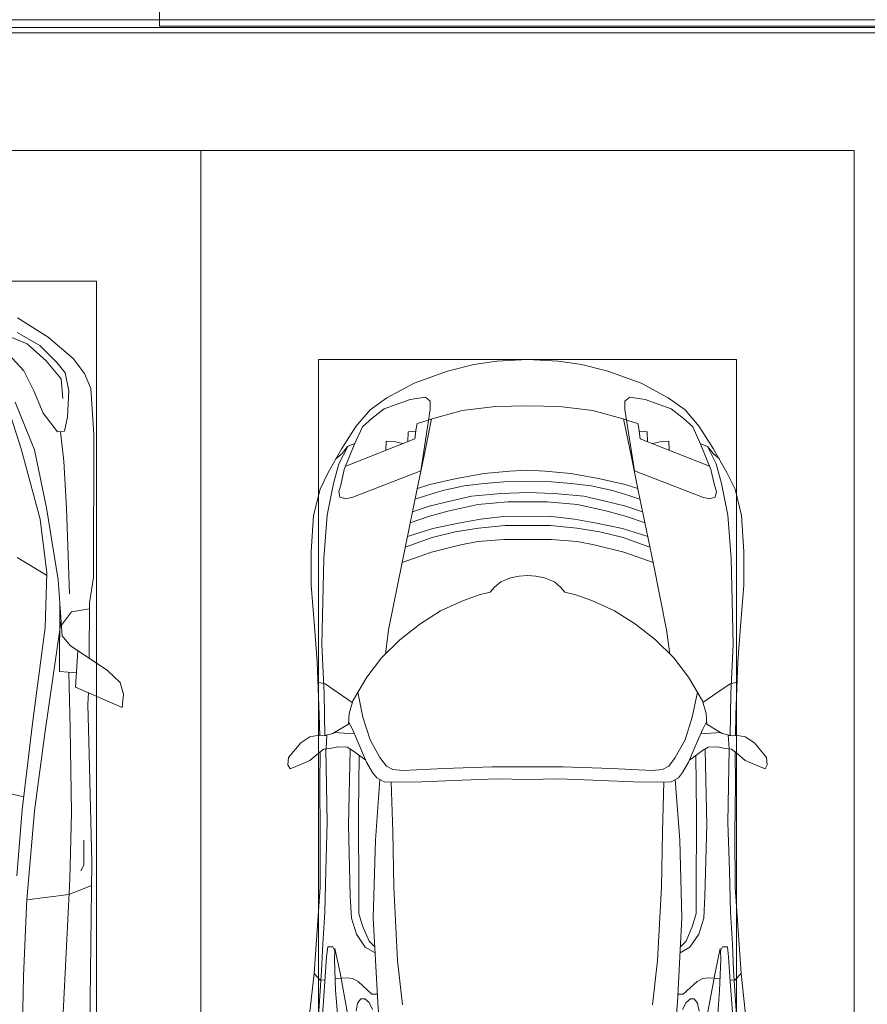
# Model space of a CAD drawing. Header units: millimetres. Extents: x -32229 to 169101, y -13689 to 125138.
# Tile 88 of 256: x 31742 to 34985, y 66383 to 70150. Entities that reach past the tile are written whole.
import ezdxf

# ---------------------------------------------------------------- set-up
doc = ezdxf.new("R2010")
doc.units = ezdxf.units.MM
for name, color, linetype, lineweight in [('A-DETL-GENF-OTLN', 7, 'Continuous', 18), ('A-DOOR-____-OTLN', 7, 'Continuous', 18), ('A-FLOR-____-OTLN', 7, 'Continuous', 18), ('A-GENM-____-OTLN', 7, 'Continuous', 18), ('C-PRKG-____-OTLN', 7, 'Continuous', 18)]:
    doc.layers.add(name, color=color, linetype=linetype, lineweight=lineweight)

# ---------------------------------------------------------------- blocks, each defined once
blk = doc.blocks.new('АР_Машиноместо - 4900x2400_М__5300х2500_-V33--01 ЭМ')
at = {"layer": 'A-DETL-GENF-OTLN', "color": 254, "lineweight": 13, "true_color": 0xd4d4d4}
for p, q in [((439.5, 3468.5), (462, 3136.6)), ((2060.5, 3468.5), (2038, 3136.6)), ((532.7, 3145.9), (564, 3316.2)), ((1967.3, 3145.9), (1936, 3316.2)), ((752.8, 3099), (771.7, 3268.5)), ((1747.2, 3099), (1728.3, 3268.5)), ((462, 3136.6), (466.3, 3036.3)), ((512.5, 3053.2), (532.7, 3145.9)), ((1987.5, 3053.2), (1967.3, 3145.9)), ((2038, 3136.6), (2033.7, 3036.3)), ((737.8, 2818.3), (752.8, 3099)), ((1762.2, 2818.3), (1747.2, 3099)), ((629, 3048.1), (666.7, 3069.7)), ((1871, 3048.1), (1833.3, 3069.7)), ((466.3, 3036.3), (473.9, 2913.7)), ((595.2, 2997.9), (629, 3048.1)), ((1904.8, 2997.9), (1871, 3048.1)), ((2033.7, 3036.3), (2026.1, 2913.7)), ((575.7, 2937.4), (595.2, 2997.9)), ((1924.3, 2937.4), (1904.8, 2997.9)), ((473.9, 2913.7), (477.8, 2754.7)), ((571.6, 2853.3), (575.7, 2937.4)), ((1928.4, 2853.3), (1924.3, 2937.4)), ((2026.1, 2913.7), (2022.2, 2754.7)), ((564.4, 2580.5), (571.6, 2853.3)), ((1935.6, 2580.5), (1928.4, 2853.3)), ((733.8, 2606.7), (737.8, 2818.3)), ((1766.2, 2606.7), (1762.2, 2818.3)), ((477.8, 2754.7), (483.3, 2571.4)), ((2022.2, 2754.7), (2016.7, 2571.4)), ((728.4, 2415.7), (733.8, 2606.7)), ((1771.6, 2415.7), (1766.2, 2606.7)), ((483.3, 2571.4), (478, 2290)), ((570.6, 2291.4), (564.4, 2580.5)), ((1929.4, 2291.4), (1935.6, 2580.5)), ((2016.7, 2571.4), (2022, 2290)), ((471.8, 2077.7), (474.5, 2239.3)), ((2028.2, 2077.7), (2025.5, 2239.3)), ((462.8, 1889.5), (471.8, 2077.7)), ((2037.2, 1889.5), (2028.2, 2077.7)), ((470.9, 1561.4), (462.8, 1889.5)), ((2029.1, 1561.4), (2037.2, 1889.5)), ((483.4, 1395.6), (470.9, 1561.4)), ((2016.6, 1395.6), (2029.1, 1561.4)), ((507.4, 1274.3), (483.4, 1395.6)), ((1992.6, 1274.3), (2016.6, 1395.6)), ((527.9, 1198.6), (507.4, 1274.3)), ((1972.1, 1198.6), (1992.6, 1274.3)), ((818.8, 1102.9), (554, 1208.1)), ((1681.2, 1102.9), (1946, 1208.1)), ((561.7, 1132.1), (527.9, 1198.6)), ((1938.3, 1132.1), (1972.1, 1198.6)), ((709.1, 1112.7), (708.2, 1146.9)), ((1790.9, 1112.7), (1791.8, 1146.9)), ((737.7, 1113.6), (709.1, 1112.7)), ((772.6, 1121.3), (737.7, 1113.6)), ((792.9, 1076.2), (791.2, 1114.5)), ((824.1, 1063.7), (818.8, 1102.9)), ((1675.9, 1063.7), (1681.2, 1102.9)), ((1707.1, 1076.2), (1708.8, 1114.5)), ((1727.4, 1121.3), (1762.3, 1113.6)), ((1762.3, 1113.6), (1790.9, 1112.7)), ((823.3, 1074.4), (792.9, 1076.2)), ((827.7, 1045), (824.1, 1063.7)), ((1672.3, 1045), (1675.9, 1063.7)), ((1676.7, 1074.4), (1707.1, 1076.2)), ((871.3, 1031.9), (827.7, 1045)), ((1628.7, 1031.9), (1672.3, 1045))]:
    blk.add_line(p, q, dxfattribs=at)
at = {"layer": 'A-DETL-GENF-OTLN', "color": 253, "lineweight": 13, "true_color": 0xaaaaaa}
for p, q in [((676.4, 3260.1), (695.7, 3502.8)), ((1823.6, 3260.1), (1804.3, 3502.8)), ((474.8, 3179.9), (462.2, 3347.3)), ((2025.2, 3179.9), (2037.8, 3347.3)), ((415.7, 3305.9), (432.8, 3149.3)), ((522.2, 3303.2), (515.3, 3213.7)), ((599.8, 3262.3), (593.6, 3292.5)), ((657.2, 3286.3), (643.2, 3259.9)), ((1842.8, 3286.3), (1856.8, 3259.9)), ((1900.2, 3262.3), (1906.4, 3292.5)), ((1977.8, 3303.2), (1984.7, 3213.7)), ((2084.3, 3305.9), (2067.1, 3148.3)), ((612.1, 3245.7), (599.8, 3262.3)), ((626.8, 3246.1), (612.1, 3245.7)), ((643.2, 3259.9), (626.8, 3246.1)), ((659.3, 2936), (676.4, 3260.1)), ((1840.7, 2936), (1823.6, 3260.1)), ((1856.8, 3259.9), (1873.2, 3246.1)), ((1873.2, 3246.1), (1887.9, 3245.7)), ((1887.9, 3245.7), (1900.2, 3262.3)), ((515.3, 3213.7), (510.9, 3094.6)), ((654.5, 3228.1), (601.7, 3179.4)), ((674.6, 3227.6), (654.5, 3228.1)), ((1825.4, 3227.6), (1845.5, 3228.1)), ((1845.5, 3228.1), (1898.3, 3179.4)), ((1984.7, 3213.7), (1989.1, 3094.6)), ((456.9, 3174.2), (432.9, 3148.3)), ((475.2, 3173.5), (456.9, 3174.2)), ((480.8, 3085), (474.8, 3179.9)), ((558.4, 3165.4), (513.6, 3168)), ((579.5, 3167.7), (558.4, 3165.4)), ((601.7, 3179.4), (579.5, 3167.7)), ((1898.3, 3179.4), (1920.5, 3167.7)), ((1920.5, 3167.7), (1941.6, 3165.4)), ((1941.6, 3165.4), (1986.4, 3168)), ((2019.2, 3085), (2025.2, 3179.9)), ((2024.8, 3173.5), (2043.1, 3174.2)), ((2043.1, 3174.2), (2067.1, 3148.3)), ((432.8, 3149.3), (446, 2964.8)), ((2067.2, 3149.3), (2054, 2964.8)), ((510.9, 3094.6), (512.2, 3061.4)), ((1989.1, 3094.6), (1987.8, 3061.4)), ((485.6, 3046.1), (480.8, 3085)), ((512.2, 3061.4), (504.5, 3046.6)), ((1987.8, 3061.4), (1995.5, 3046.6)), ((2014.4, 3046.1), (2019.2, 3085)), ((504.5, 3046.6), (485.6, 3046.1)), ((643.6, 3024.6), (618.7, 2966.7)), ((665.1, 3046.1), (643.6, 3024.6)), ((1834.9, 3046.1), (1856.4, 3024.6)), ((1856.4, 3024.6), (1881.3, 2966.7)), ((1995.5, 3046.6), (2014.4, 3046.1)), ((446, 2964.8), (456.1, 2818.3)), ((618.7, 2966.7), (604.4, 2919.4)), ((1881.3, 2966.7), (1895.6, 2919.4)), ((2054, 2964.8), (2043.9, 2818.3)), ((604.4, 2919.4), (604.4, 2850.8)), ((667.8, 2638.3), (659.3, 2936)), ((1832.2, 2638.3), (1840.7, 2936)), ((1895.6, 2919.4), (1895.6, 2850.8)), ((604.4, 2850.8), (603.5, 2534.3)), ((1895.6, 2850.8), (1896.5, 2534.3)), ((456.1, 2818.3), (456.8, 2613.6)), ((2043.9, 2818.3), (2043.2, 2613.6)), ((684.8, 2406.5), (667.8, 2638.3)), ((1815.2, 2406.5), (1832.2, 2638.3)), ((456.8, 2613.6), (454.5, 2423.6)), ((2043.2, 2613.6), (2045.5, 2423.6)), ((603.5, 2534.3), (606.1, 2314.9)), ((1896.5, 2534.3), (1893.9, 2314.9)), ((454.5, 2423.6), (456, 2301.1)), ((700.6, 2415.4), (672.8, 2399.7)), ((813.8, 2416.7), (700.6, 2415.4)), ((999.2, 2409.3), (813.8, 2416.7)), ((1500.8, 2409.3), (1686.2, 2416.7)), ((1686.2, 2416.7), (1799.4, 2415.4)), ((1799.4, 2415.4), (1827.2, 2399.7)), ((2045.5, 2423.6), (2044, 2301.1)), ((656.7, 2380.3), (633.8, 2340.5)), ((672.8, 2399.7), (656.7, 2380.3)), ((1132.7, 2404.6), (999.2, 2409.3)), ((1250, 2406.6), (1132.7, 2404.6)), ((1250, 2406.6), (1367.3, 2404.6)), ((1367.3, 2404.6), (1500.8, 2409.3)), ((1827.2, 2399.7), (1843.3, 2380.3)), ((1843.3, 2380.3), (1866.2, 2340.5)), ((341.2, 2366.2), (333.1, 2350.6)), ((333.1, 2350.6), (335.2, 2322.3)), ((384.4, 2347.9), (341.2, 2366.2)), ((417.4, 2333.8), (384.4, 2347.9)), ((633.8, 2340.5), (600.8, 2263)), ((710, 2355.4), (685.1, 2322.3)), ((734.3, 2368.8), (710, 2355.4)), ((772.7, 2371.5), (734.3, 2368.8)), ((929.1, 2364.1), (772.7, 2371.5)), ((1115.2, 2358.7), (929.1, 2364.1)), ((1250, 2357.8), (1115.2, 2358.7)), ((1250, 2357.8), (1384.8, 2358.7)), ((1384.8, 2358.7), (1570.9, 2364.1)), ((1570.9, 2364.1), (1727.3, 2371.5)), ((1727.3, 2371.5), (1765.7, 2368.8)), ((1765.7, 2368.8), (1790, 2355.4)), ((1790, 2355.4), (1814.9, 2322.3)), ((1866.2, 2340.5), (1899.2, 2263)), ((2082.6, 2333.8), (2115.6, 2347.9)), ((2115.6, 2347.9), (2158.8, 2366.2)), ((2158.8, 2366.2), (2166.9, 2350.6)), ((2166.9, 2350.6), (2164.8, 2322.3)), ((335.2, 2322.3), (381.7, 2266.4)), ((449.8, 2306.1), (417.4, 2333.8)), ((470, 2290), (449.8, 2306.1)), ((630.6, 2332.9), (580.6, 2296)), ((685.1, 2322.3), (647.3, 2254.2)), ((1814.9, 2322.3), (1852.7, 2254.2)), ((1869.4, 2332.9), (1919.4, 2296)), ((2030, 2290), (2050.2, 2306.1)), ((2050.2, 2306.1), (2082.6, 2333.8)), ((2164.8, 2322.3), (2118.3, 2266.4)), ((381.7, 2266.4), (417.4, 2243.4)), ((493.6, 2288.6), (470, 2290)), ((482, 2235.6), (479.1, 2288.7)), ((523.3, 2281.2), (493.6, 2288.6)), ((559, 2282.6), (523.3, 2281.2)), ((580.6, 2296), (559, 2282.6)), ((600.8, 2263), (579.9, 2213.8)), ((1899.2, 2263), (1920.1, 2213.8)), ((1919.4, 2296), (1941, 2282.6)), ((1941, 2282.6), (1976.7, 2281.2)), ((1976.7, 2281.2), (2006.4, 2288.6)), ((2006.4, 2288.6), (2030, 2290)), ((2018, 2235.6), (2020.9, 2288.7)), ((2118.3, 2266.4), (2082.6, 2243.4)), ((417.4, 2243.4), (445.1, 2238.7)), ((445.1, 2238.7), (481.8, 2239.5)), ((453, 2159.1), (455, 2238.9)), ((505.1, 2230), (467.5, 2239.2)), ((536.7, 2211.8), (505.1, 2230)), ((586.6, 2231.3), (510.1, 2227.1)), ((647.3, 2254.2), (619.7, 2168.6)), ((1852.7, 2254.2), (1880.3, 2168.6)), ((1913.4, 2231.3), (1989.9, 2227.1)), ((1963.3, 2211.8), (1994.9, 2230)), ((1994.9, 2230), (2032.5, 2239.2)), ((2054.9, 2238.7), (2018.2, 2239.5)), ((2047, 2159.1), (2045, 2238.9)), ((2082.6, 2243.4), (2054.9, 2238.7)), ((564.3, 2195.4), (536.7, 2211.8)), ((567.1, 2153.8), (564.3, 2195.4)), ((579.9, 2213.8), (564.9, 2186.5)), ((1920.1, 2213.8), (1935.1, 2186.5)), ((1932.9, 2153.8), (1935.7, 2195.4)), ((1935.7, 2195.4), (1963.3, 2211.8)), ((444.9, 1956.8), (453, 2159.1)), ((580.7, 2105.7), (567.1, 2153.8)), ((619.7, 2168.6), (600.3, 2072.7)), ((1880.3, 2168.6), (1899.7, 2072.7)), ((1919.3, 2105.7), (1932.9, 2153.8)), ((2055.1, 1956.8), (2047, 2159.1)), ((578.8, 2112.6), (525.5, 2074.6)), ((1921.2, 2112.6), (1974.5, 2074.6)), ((525.5, 2074.6), (475.1, 2041)), ((634.6, 2015), (580.7, 2105.7)), ((1865.4, 2015), (1919.3, 2105.7)), ((1974.5, 2074.6), (2024.9, 2041)), ((475.1, 2041), (447.5, 2034.4)), ((2024.9, 2041), (2052.5, 2034.4)), ((690.7, 1941.6), (634.6, 2015)), ((1809.3, 1941.6), (1865.4, 2015)), ((434.8, 1820.7), (444.9, 1956.8)), ((761.1, 1871.7), (690.7, 1941.6)), ((718.3, 1834.2), (705.7, 1926.7)), ((1738.9, 1871.7), (1809.3, 1941.6)), ((1781.7, 1834.2), (1794.3, 1926.7)), ((2065.2, 1820.7), (2055.1, 1956.8)), ((837.5, 1812.1), (761.1, 1871.7)), ((1662.5, 1812.1), (1738.9, 1871.7)), ((422, 1662.9), (434.8, 1820.7)), ((770, 1576.5), (718.3, 1834.2)), ((917, 1761.1), (837.5, 1812.1)), ((1583, 1761.1), (1662.5, 1812.1)), ((1730, 1576.5), (1781.7, 1834.2)), ((2078, 1662.9), (2065.2, 1820.7)), ((1004.2, 1721.4), (917, 1761.1)), ((1495.8, 1721.4), (1583, 1761.1)), ((1064.9, 1700.5), (1004.2, 1721.4)), ((1107.2, 1689.8), (1064.9, 1700.5)), ((1392.8, 1689.8), (1435.1, 1700.5)), ((1435.1, 1700.5), (1495.8, 1721.4)), ((422, 1534.1), (422, 1662.9)), ((1123.5, 1670.9), (1107.2, 1689.8)), ((1147.5, 1650.5), (1123.5, 1670.9)), ((1352.5, 1650.5), (1376.5, 1670.9)), ((1376.5, 1670.9), (1392.8, 1689.8)), ((2078, 1534.1), (2078, 1662.9)), ((1184.7, 1635.7), (1147.5, 1650.5)), ((1217.8, 1629.1), (1184.7, 1635.7)), ((1217.8, 1629.1), (1250, 1626.8)), ((1282.2, 1629.1), (1250, 1626.8)), ((1282.2, 1629.1), (1315.3, 1635.7)), ((1315.3, 1635.7), (1352.5, 1650.5)), ((826.8, 1300.9), (770, 1576.5)), ((881.7, 1536.4), (770, 1576.5)), ((1618.3, 1536.4), (1730, 1576.5)), ((1673.2, 1300.9), (1730, 1576.5)), ((430.8, 1396.6), (422, 1534.1)), ((884.3, 1480.8), (782, 1518.1)), ((994.9, 1509.3), (881.7, 1536.4)), ((1060, 1496.1), (994.9, 1509.3)), ((1440, 1496.1), (1505.1, 1509.3)), ((1505.1, 1509.3), (1618.3, 1536.4)), ((1615.7, 1480.8), (1718, 1518.1)), ((2069.2, 1396.6), (2078, 1534.1)), ((887, 1446.5), (790.4, 1477.3)), ((973.4, 1459.7), (884.3, 1480.8)), ((1159.3, 1489.1), (1060, 1496.1)), ((1250, 1488.3), (1159.3, 1489.1)), ((1250, 1488.3), (1340.7, 1489.1)), ((1340.7, 1489.1), (1440, 1496.1)), ((1526.6, 1459.7), (1615.7, 1480.8)), ((1613, 1446.5), (1709.6, 1477.3)), ((986.2, 1425.6), (887, 1446.5)), ((1061.9, 1445.7), (973.4, 1459.7)), ((1163.9, 1435.1), (1061.9, 1445.7)), ((1250, 1435.1), (1163.9, 1435.1)), ((1250, 1435.1), (1336.1, 1435.1)), ((1336.1, 1435.1), (1438.1, 1445.7)), ((1438.1, 1445.7), (1526.6, 1459.7)), ((1513.8, 1425.6), (1613, 1446.5)), ((455.7, 1296.1), (430.8, 1396.6)), ((871.4, 1401.1), (800.5, 1424.6)), ((945.3, 1380.6), (871.4, 1401.1)), ((1070, 1410.4), (986.2, 1425.6)), ((1168.3, 1399.8), (1070, 1410.4)), ((1250, 1400.1), (1168.3, 1399.8)), ((1250, 1400.1), (1331.7, 1399.8)), ((1331.7, 1399.8), (1430, 1410.4)), ((1430, 1410.4), (1513.8, 1425.6)), ((1554.7, 1380.6), (1628.6, 1401.1)), ((1628.6, 1401.1), (1699.5, 1424.6)), ((2044.3, 1296.1), (2069.2, 1396.6)), ((873.8, 1361.2), (809.9, 1383.1)), ((958.3, 1341.1), (873.8, 1361.2)), ((1059, 1354.8), (945.3, 1380.6)), ((1441, 1354.8), (1554.7, 1380.6)), ((1541.7, 1341.1), (1626.2, 1361.2)), ((1626.2, 1361.2), (1690.1, 1383.1)), ((527.2, 1305.2), (531.8, 1326)), ((531.8, 1326), (554.4, 1333.3)), ((554.4, 1333.3), (580.7, 1327.1)), ((580.7, 1327.1), (841.1, 1225.9)), ((859.1, 1321.2), (819.9, 1334.4)), ((925.2, 1301.6), (859.1, 1321.2)), ((1035, 1323.2), (958.3, 1341.1)), ((1148.3, 1312.4), (1035, 1323.2)), ((1174.5, 1344.2), (1059, 1354.8)), ((1250, 1344.9), (1174.5, 1344.2)), ((1250, 1344.9), (1325.5, 1344.2)), ((1325.5, 1344.2), (1441, 1354.8)), ((1351.7, 1312.4), (1465, 1323.2)), ((1465, 1323.2), (1541.7, 1341.1)), ((1574.8, 1301.6), (1640.9, 1321.2)), ((1640.9, 1321.2), (1680.1, 1334.4)), ((1919.3, 1327.1), (1658.9, 1225.9)), ((1945.6, 1333.3), (1919.3, 1327.1)), ((1968.2, 1326), (1945.6, 1333.3)), ((1972.8, 1305.2), (1968.2, 1326)), ((487.4, 1232.1), (455.7, 1296.1)), ((535, 1280.6), (527.2, 1305.2)), ((853.8, 1167.4), (826.8, 1300.9)), ((876.3, 1278.7), (828.3, 1293.7)), ((1007.1, 1283.7), (925.2, 1301.6)), ((1083.6, 1274.6), (1007.1, 1283.7)), ((1250, 1309.3), (1148.3, 1312.4)), ((1250, 1309.3), (1351.7, 1312.4)), ((1416.4, 1274.6), (1492.9, 1283.7)), ((1492.9, 1283.7), (1574.8, 1301.6)), ((1623.7, 1278.7), (1671.7, 1293.7)), ((1646.2, 1167.4), (1673.2, 1300.9)), ((1965, 1280.6), (1972.8, 1305.2)), ((2012.6, 1232.1), (2044.3, 1296.1)), ((548.2, 1220.1), (535, 1280.6)), ((978.6, 1254.6), (876.3, 1278.7)), ((1084.1, 1236), (978.6, 1254.6)), ((1159.1, 1267.9), (1083.6, 1274.6)), ((1250, 1266.6), (1159.1, 1267.9)), ((1250, 1266.6), (1340.9, 1267.9)), ((1340.9, 1267.9), (1416.4, 1274.6)), ((1415.9, 1236), (1521.4, 1254.6)), ((1521.4, 1254.6), (1623.7, 1278.7)), ((1951.8, 1220.1), (1965, 1280.6)), ((539.3, 1140.4), (487.4, 1232.1)), ((586.9, 1126.3), (548.2, 1220.1)), ((841.1, 1225.9), (877.7, 991.4)), ((1182.5, 1227.5), (1084.1, 1236)), ((1250, 1223.7), (1182.5, 1227.5)), ((1250, 1223.7), (1317.5, 1227.5)), ((1317.5, 1227.5), (1415.9, 1236)), ((1658.9, 1225.9), (1622.3, 991.4)), ((1913.1, 1126.3), (1951.8, 1220.1)), ((1960.7, 1140.4), (2012.6, 1232.1)), ((540.4, 1159.6), (516.2, 1180.5)), ((1959.6, 1159.6), (1983.8, 1180.5)), ((593.2, 1056.8), (539.3, 1140.4)), ((561.3, 1132.6), (540.4, 1159.6)), ((589, 1121.6), (561.3, 1132.6)), ((882.6, 1027.5), (853.8, 1167.4)), ((1617.4, 1027.5), (1646.2, 1167.4)), ((1906.8, 1056.8), (1960.7, 1140.4)), ((1911, 1121.6), (1938.7, 1132.6)), ((1938.7, 1132.6), (1959.6, 1159.6)), ((617.9, 1057.3), (586.9, 1126.3)), ((1882.1, 1057.3), (1913.1, 1126.3)), ((647.2, 992.8), (593.2, 1056.8)), ((654.7, 1024.4), (617.9, 1057.3)), ((1845.3, 1024.4), (1882.1, 1057.3)), ((1852.8, 992.8), (1906.8, 1056.8)), ((700.9, 989.1), (655, 1024.3)), ((1000.2, 994.5), (871.4, 1031.3)), ((1499.8, 994.5), (1628.6, 1031.3)), ((1799.1, 989.1), (1845, 1024.3)), ((711.9, 946.2), (647.2, 992.8)), ((800.1, 952.6), (700.9, 989.1)), ((877.7, 991.4), (877.7, 958.9)), ((1127.4, 979.8), (1000.2, 994.5)), ((1250, 977.6), (1127.4, 979.8)), ((1250, 977.6), (1372.6, 979.8)), ((1372.6, 979.8), (1499.8, 994.5)), ((1622.3, 991.4), (1622.3, 958.9)), ((1699.9, 952.6), (1799.1, 989.1)), ((1788.1, 946.2), (1852.8, 992.8)), ((815.8, 891), (711.9, 946.2)), ((859, 944.1), (800.1, 952.6)), ((877.7, 958.9), (859, 944.1)), ((1622.3, 958.9), (1641, 944.1)), ((1641, 944.1), (1699.9, 952.6)), ((1684.2, 891), (1788.1, 946.2)), ((943.3, 845.1), (815.8, 891)), ((1556.7, 845.1), (1684.2, 891)), ((1044.2, 818.6), (943.3, 845.1)), ((1455.8, 818.6), (1556.7, 845.1)), ((1132.7, 806), (1044.2, 818.6)), ((1250, 800), (1132.7, 806)), ((1250, 800), (1367.3, 806)), ((1367.3, 806), (1455.8, 818.6))]:
    blk.add_line(p, q, dxfattribs=at)
at = {"layer": 'C-PRKG-____-OTLN', "color": 253, "lineweight": 13, "true_color": 0xaaaaaa}
for p, q in [((2500, 0), (2500, 5300)), ((0, 0), (0, 4855)), ((450, 800), (450, 4500)), ((2050, 800), (2050, 4500)), ((450, 800), (2050, 800)), ((2500, 0), (0, 0))]:
    blk.add_line(p, q, dxfattribs=at)
blk = doc.blocks.new('АР_Машиноместо - 5300x2500_С-V10--01 ЭМ')
at = {"layer": 'A-DETL-GENF-OTLN', "color": 253, "lineweight": 13, "true_color": 0xaaaaaa}
for p, q in [((1798.2, -640.4), (1915.6, -714.6)), ((1796.5, -696.4), (1883.5, -746.4)), ((1915.6, -714.6), (2011, -795.6)), ((1883.5, -746.4), (1950, -812.3)), ((1822.6, -843.7), (1762.5, -778.3)), ((1950, -812.3), (1980.9, -851.5)), ((2011, -795.6), (2054.1, -853.1)), ((1860.9, -920), (1822.6, -843.7)), ((1980.9, -851.5), (1994.3, -920)), ((2054.1, -853.1), (2079.1, -910.7)), ((1896.6, -1004.8), (1860.9, -920)), ((1994.3, -920), (1989.8, -1018.7)), ((2079.1, -910.7), (2090.5, -1087)), ((1750.8, -950.3), (1812.6, -1141)), ((1951.5, -1076.2), (1896.6, -1004.8)), ((1989.8, -1018.7), (1978.5, -1074.5)), ((1978.5, -1074.5), (1951.5, -1076.2)), ((2090.5, -1087), (2089.4, -1634.2)), ((1812.6, -1141), (1884.6, -1410.3)), ((1884.6, -1410.3), (1910.6, -1615.5)), ((1909.6, -1624.3), (1796.4, -1557.1)), ((1910.6, -1615.5), (1904.2, -1824.8)), ((1953.5, -1642.6), (1969.4, -1857.6)), ((2089.4, -1634.2), (2073.5, -1730.9)), ((2073.5, -1730.9), (2072.5, -1943)), ((1959.1, -1993.7), (1960.2, -1733.1)), ((1966.4, -1816.8), (2005, -1765.3)), ((2005, -1765.3), (2073.4, -1753.4)), ((1903, -2231), (1965, -1798.3)), ((1904.2, -1824.8), (1855.4, -2191.8)), ((1969.4, -1857.6), (1999.4, -1894.5)), ((1999.4, -1894.5), (2142.2, -1990.1)), ((2020.1, -2052.9), (2029, -1914.3)), ((1959.1, -1993.7), (2023.7, -1997.9)), ((1994.1, -1996), (2000, -2210.1)), ((2142.2, -1990.1), (2190.5, -2036.1)), ((2198.6, -2130.5), (2020.1, -2052.9)), ((2190.5, -2036.1), (2203.2, -2079.9)), ((2067.7, -2119.9), (2069.3, -2073.9)), ((2203.2, -2079.9), (2198.6, -2130.5)), ((2071.8, -2308.5), (2067.7, -2119.9)), ((1855.4, -2191.8), (1815.8, -2522.3)), ((2000, -2210.1), (2004.3, -2532.3)), ((1863.4, -2526.5), (1903, -2231)), ((2082.5, -2723), (2071.8, -2308.5)), ((1815.8, -2522.3), (1795.1, -2775.5)), ((1863.4, -2526.5), (1834.2, -2867.4)), ((2004.3, -2532.3), (1998.6, -2789.7)), ((2052.2, -2638.7), (2052.2, -2733.7)), ((2052.2, -2733.7), (2040.3, -2756.2)), ((2073.5, -3446.8), (2082.5, -2723)), ((1998.6, -2789.7), (1969.1, -3374.8)), ((1994.9, -2846.9), (2079.1, -2813.3)), ((1834.2, -2867.4), (1994.9, -2846.9)), ((1834.4, -2864.6), (1821.3, -3159.5)), ((1821.3, -3159.5), (1810.7, -3705.5))]:
    blk.add_line(p, q, dxfattribs=at)
at = {"layer": 'A-DETL-GENF-OTLN', "color": 254, "lineweight": 13, "true_color": 0xd4d4d4}
for p, q in [((1757.4, -707.8), (1835.3, -739.9)), ((1835.3, -739.9), (1908.3, -805)), ((1908.3, -805), (1965.5, -874.4)), ((1965.5, -874.4), (1971.9, -949.5)), ((1789.8, -962.8), (1863.3, -1146)), ((1962.6, -1076.1), (1975.1, -1188.6)), ((1863.3, -1146), (1909.7, -1367.8)), ((1975.1, -1188.6), (1986.1, -1368.9)), ((1909.7, -1367.8), (1953.5, -1642.6)), ((1986.1, -1368.9), (1997.7, -1696.3)), ((1822.1, -2473), (1705.4, -2446))]:
    blk.add_line(p, q, dxfattribs=at)
at = {"layer": 'C-PRKG-____-OTLN', "color": 253, "lineweight": 13, "true_color": 0xaaaaaa}
for p, q in [((2500, 0), (0, 0)), ((2500, 0), (2500, -5300)), ((400, -500), (2100, -500)), ((2100, -500), (2100, -4800))]:
    blk.add_line(p, q, dxfattribs=at)
blk = doc.blocks.new('АР-Заполнение деф_ шва - Д_ш_-4332460--01 ЭМ')
at = {"layer": 'A-GENM-____-OTLN', "color": 253, "lineweight": 13, "true_color": 0xaaaaaa}
for p, q in [((0, 25), (25175, 25)), ((0, -25), (25174, -25))]:
    blk.add_line(p, q, dxfattribs=at)
blk = doc.blocks.new('АР-Ворота сборка - Ворота секционные_5200х2600 _h_-7307873--01 ЭМ')
at = {"layer": 'A-DOOR-____-OTLN', "color": 253, "lineweight": 5, "true_color": 0xaaaaaa}
for p, q in [((2725, 2958.8), (-2475, 2958.8)), ((-2475, 2958.8), (-2475, -842.9))]:
    blk.add_line(p, q, dxfattribs=at)
blk = doc.blocks.new('Наметкина 10_РД_АР_П_отсоединено_rvt-1--01 ЭМ')
at = {"layer": 'A-FLOR-____-OTLN', "color": 253, "lineweight": 13, "true_color": 0xaaaaaa}
for p, q in [((10001, 70120), (84777.4, 70120)), ((11435.3, 70100), (35134.3, 70100))]:
    blk.add_line(p, q, dxfattribs=at)
at = {"layer": 'A-DOOR-____-OTLN', "color": 253, "lineweight": 13, "true_color": 0xaaaaaa, "rotation": 89.99999999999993}
blk.add_blockref('АР-Ворота сборка - Ворота секционные_5200х2600 _h_-7307873--01 ЭМ', (35235.3, 72600), dxfattribs=at)
at = {"layer": 'A-GENM-____-OTLN', "color": 253, "lineweight": 13, "true_color": 0xaaaaaa}
blk.add_blockref('АР-Заполнение деф_ шва - Д_ш_-4332460--01 ЭМ', (9960.3, 70125), dxfattribs=at)
at = {"layer": 'C-PRKG-____-OTLN', "color": 253, "lineweight": 13, "true_color": 0xaaaaaa}
blk.add_blockref('АР_Машиноместо - 5300x2500_С-V10--01 ЭМ', (29935.3, 69650), dxfattribs=at)
at = {"layer": 'C-PRKG-____-OTLN', "color": 253, "lineweight": 13, "true_color": 0xaaaaaa, "rotation": 180}
blk.add_blockref('АР_Машиноместо - 4900x2400_М__5300х2500_-V33--01 ЭМ', (34935.3, 69650), dxfattribs=at)

msp = doc.modelspace()

# ---------------------------------------------------------------- block references
at = {"lineweight": 5}
msp.add_blockref('Наметкина 10_РД_АР_П_отсоединено_rvt-1--01 ЭМ', (0, 0), dxfattribs=at)

doc.saveas('drawing.dxf')
